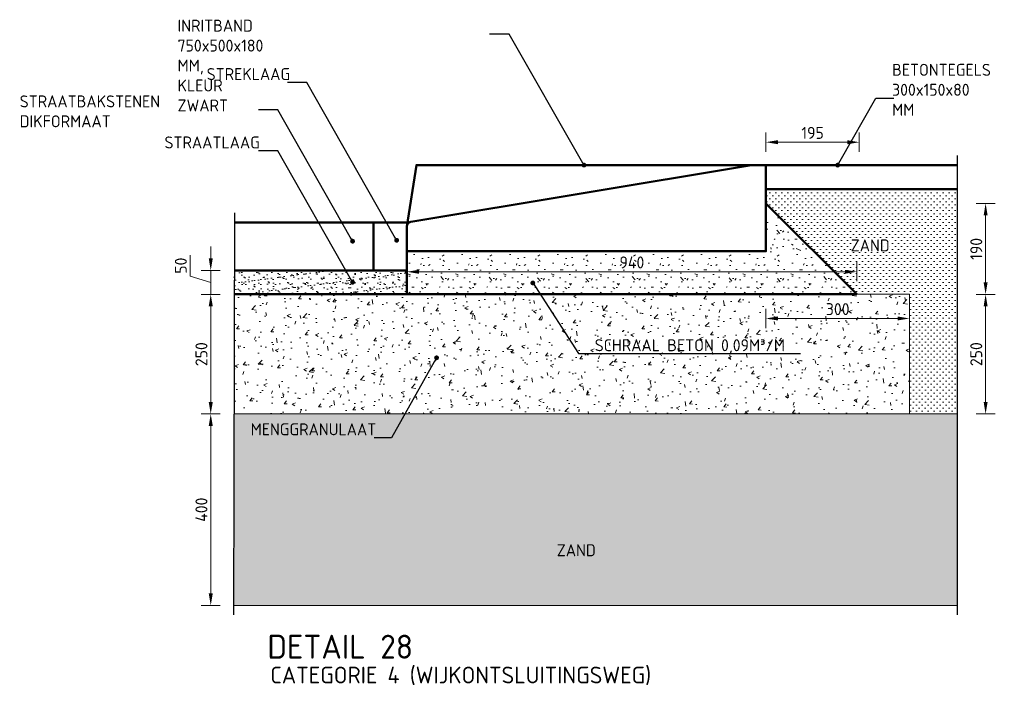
# Model space of a CAD drawing. Header units: metres. Extents: x 92403 to 95147, y 464428 to 465602.
# Tile 245 of 256: x 92599.43 to 92601.49, y 465107.02 to 465108.41. Entities that reach past the tile are written whole.
import ezdxf
from ezdxf import colors
from ezdxf.entities.mleader import LeaderData, LeaderLine
from ezdxf.math import Vec2, Vec3

# ---------------------------------------------------------------- set-up
doc = ezdxf.new("R2010")
doc.units = ezdxf.units.M
doc.linetypes.add('HIDDEN', pattern=[2.373, 1.58, -0.793])
doc.linetypes.add('XX-CENTER', pattern=[8, 5, -1, 1, -1])
doc.layers.get('0').update_dxf_attribs({"linetype": 'CONTINUOUS'})
doc.layers.get('Defpoints').update_dxf_attribs({"linetype": 'CONTINUOUS'})
for name, color, linetype, lineweight in [('N-WE-GW-GROND_ZAND-AD', 7, 'CONTINUOUS', 18), ('N-WE-GW-GROND_ZAND_CUNETZAND-AD-10', 7, 'CONTINUOUS', 18), ('N-WE-GW-GROND_ZAND_CUNETZAND-WERK-T25', 7, 'CONTINUOUS', 25), ('N-WE-VH-VERHARDING_ASFALT-T25', 7, 'CONTINUOUS', 25), ('N-WE-VH-VERHARDING_ASFALT_DEKLAAG-GD', 252, 'CONTINUOUS', 50), ('N-WE-VH-VERHARDING_BETON-AD-10', 252, 'CONTINUOUS', 18), ('N-WE-VH-VERHARDING_BETON_SCHRAAL-GD', 252, 'CONTINUOUS', 50), ('N-WE-VH-VERHARDING_FUNDERING-A-50', 252, 'CONTINUOUS', 18), ('N-WE-VH-VERHARDING_FUNDERING-AD', 252, 'CONTINUOUS', 18), ('N-WE-VH-VERHARDING_TEGEL-GD', 252, 'CONTINUOUS', 50), ('N-XX-GW-GROND_ZAND_FUNDERINGSZAND-AD-10', 7, 'CONTINUOUS', 18), ('N-XX-VH-KANTOPSLUITING_INRITBAND-GD', 210, 'CONTINUOUS', 50), ('X-XX-AL-TEKENBLAD_TITELBLOK-T35', 50, 'CONTINUOUS', 35), ('X-XX-AL-TEKENBLAD_TITELBLOK-T50', 130, 'CONTINUOUS', 50), ('X-XX-AL-VERWIJZING_DETAIL-M', 7, 'CONTINUOUS', 18), ('X-XX-AL-VERWIJZING_DOORSNEDE-GD', 7, 'XX-CENTER', 25)]:
    doc.layers.add(name, color=color, linetype=linetype, lineweight=lineweight)
doc.styles.add('NLCS-ISO-ANNOTATIVE-T25', font='NLCS-ISO.ttf', dxfattribs={"height": 2.5})
doc.styles.add('NLCS-ISO-M10-T25', font='NLCS-ISO.ttf', dxfattribs={"height": 0.025})
doc.styles.add('NLCS-ISO-M10-T35', font='NLCS-ISO.ttf', dxfattribs={"height": 0.035})
doc.styles.add('NLCS-ISO-M10-T50', font='NLCS-ISO.ttf', dxfattribs={"height": 0.05})
doc.dimstyles.new('NLCS-M10-T25-PIJL_L2_H1', dxfattribs={"dimscale": 0.01, "dimtxt": 2.5, "dimasz": 2.5, "dimexe": 2, "dimexo": 2, "dimgap": 0.7, "dimtad": 1, "dimzin": 0, "dimdsep": 46, "dimtxsty": 'NLCS-ISO-M10-T25', "dimcen": 2.5, "dimdle": 2, "dimclrd": 256, "dimclre": 256, "dimclrt": 7, "dimadec": 1, "dimazin": 0, "dimtfac": 1, "dimtdec": 3, "dimtofl": 0, "dimtmove": 1, "dimatfit": 0, "dimfxl": 2, "dimfxlon": 1, "dimtfillclr": 256, "dimtolj": 1, "dimtzin": 0, "dimlwd": -1, "dimlwe": -1, "dimarcsym": 0})

# ---------------------------------------------------------------- blocks, each defined once
blk = doc.blocks.new('_Dot')
at = {"color": 0, "linetype": 'ByBlock', "lineweight": -2}
blk.add_line((-0.5, 0), (-1, 0), dxfattribs=at)
at = {"color": 0, "linetype": 'ByBlock', "const_width": 0.5}
blk.add_lwpolyline([(-0.25, 0, 1), (0.25, 0, 1)], format="xyb", close=True, dxfattribs=at)
blk = doc.blocks.new('*D529')
at = {"layer": 'Defpoints', "color": 0, "transparency": 16777216}
for p in [(92599.8303, 465107.5895), (92599.8303, 465107.1895), (92599.8795, 465107.1895)]:
    blk.add_point(p, dxfattribs=at)
at = {"layer": 'X-XX-AL-VERWIJZING_DETAIL-M', "transparency": 16777216}
for p, q in [((92599.8303, 465107.5895), (92599.8503, 465107.5895)), ((92599.8303, 465107.5645), (92599.8303, 465107.2145)), ((92599.8503, 465107.1895), (92599.8103, 465107.1895))]:
    blk.add_line(p, q, dxfattribs=at)
for points in [[(92599.8261, 465107.5645), (92599.8345, 465107.5645), (92599.8303, 465107.5895)], [(92599.8261, 465107.2145), (92599.8345, 465107.2145), (92599.8303, 465107.1895)]]:
    blk.add_solid(points, dxfattribs=at)
at = {"layer": 'X-XX-AL-VERWIJZING_DETAIL-M', "color": 7, "transparency": 16777216, "insert": (92599.8108, 465107.3895), "char_height": 0.025, "attachment_point": 5, "rotation": 90, "style": 'NLCS-ISO-M10-T25'}
blk.add_mtext('\\A1;400', dxfattribs=at)
blk = doc.blocks.new('*D530')
at = {"layer": 'Defpoints', "color": 0, "transparency": 16777216}
for p in [(92599.8793, 465107.8395), (92599.8303, 465107.5895), (92599.8795, 465107.5895)]:
    blk.add_point(p, dxfattribs=at)
at = {"layer": 'X-XX-AL-VERWIJZING_DETAIL-M', "transparency": 16777216}
for p, q in [((92599.8503, 465107.8395), (92599.8103, 465107.8395)), ((92599.8303, 465107.8145), (92599.8303, 465107.6145)), ((92599.8503, 465107.5895), (92599.8103, 465107.5895))]:
    blk.add_line(p, q, dxfattribs=at)
for points in [[(92599.8261, 465107.8145), (92599.8345, 465107.8145), (92599.8303, 465107.8395)], [(92599.8261, 465107.6145), (92599.8345, 465107.6145), (92599.8303, 465107.5895)]]:
    blk.add_solid(points, dxfattribs=at)
at = {"layer": 'X-XX-AL-VERWIJZING_DETAIL-M', "color": 7, "transparency": 16777216, "insert": (92599.8108, 465107.7145), "char_height": 0.025, "attachment_point": 5, "rotation": 90, "style": 'NLCS-ISO-M10-T25'}
blk.add_mtext('\\A1;250', dxfattribs=at)
blk = doc.blocks.new('*D770')
at = {"layer": 'Defpoints', "color": 0, "transparency": 16777216}
for p in [(92601.1802, 465107.8867), (92600.2402, 465107.8395), (92601.1802, 465107.8395)]:
    blk.add_point(p, dxfattribs=at)
at = {"layer": 'X-XX-AL-VERWIJZING_DETAIL-M', "transparency": 16777216}
for p, q in [((92600.2402, 465107.8667), (92600.2402, 465107.9067)), ((92601.1802, 465107.8667), (92601.1802, 465107.9067)), ((92600.2652, 465107.8867), (92601.1552, 465107.8867))]:
    blk.add_line(p, q, dxfattribs=at)
for points in [[(92600.2652, 465107.8908), (92600.2652, 465107.8825), (92600.2402, 465107.8867)], [(92601.1552, 465107.8908), (92601.1552, 465107.8825), (92601.1802, 465107.8867)]]:
    blk.add_solid(points, dxfattribs=at)
at = {"layer": 'X-XX-AL-VERWIJZING_DETAIL-M', "color": 7, "transparency": 16777216, "insert": (92600.7102, 465107.9062), "char_height": 0.025, "attachment_point": 5, "style": 'NLCS-ISO-M10-T25'}
blk.add_mtext('\\A1;940', dxfattribs=at)
blk = doc.blocks.new('*D531')
at = {"layer": 'Defpoints', "color": 0, "transparency": 16777216}
for p in [(92600.9902, 465108.0295), (92601.4492, 465108.0295), (92601.1802, 465107.8395)]:
    blk.add_point(p, dxfattribs=at)
at = {"layer": 'X-XX-AL-VERWIJZING_DETAIL-M', "transparency": 16777216}
for p, q in [((92601.4292, 465108.0295), (92601.4692, 465108.0295)), ((92601.4492, 465107.8645), (92601.4492, 465108.0045)), ((92601.4292, 465107.8395), (92601.4692, 465107.8395))]:
    blk.add_line(p, q, dxfattribs=at)
for points in [[(92601.4451, 465108.0045), (92601.4534, 465108.0045), (92601.4492, 465108.0295)], [(92601.4451, 465107.8645), (92601.4534, 465107.8645), (92601.4492, 465107.8395)]]:
    blk.add_solid(points, dxfattribs=at)
at = {"layer": 'X-XX-AL-VERWIJZING_DETAIL-M', "color": 7, "transparency": 16777216, "insert": (92601.4297, 465107.9345), "char_height": 0.025, "attachment_point": 5, "rotation": 90, "style": 'NLCS-ISO-M10-T25'}
blk.add_mtext('\\A1;190', dxfattribs=at)
blk = doc.blocks.new('*D771')
at = {"layer": 'Defpoints', "color": 0, "transparency": 16777216}
for p in [(92601.1852, 465108.1574), (92600.9902, 465108.1095), (92601.1852, 465107.8395)]:
    blk.add_point(p, dxfattribs=at)
at = {"layer": 'X-XX-AL-VERWIJZING_DETAIL-M', "transparency": 16777216}
for p, q in [((92600.9902, 465108.1374), (92600.9902, 465108.1774)), ((92601.1852, 465108.1374), (92601.1852, 465108.1774)), ((92601.0152, 465108.1574), (92601.1602, 465108.1574))]:
    blk.add_line(p, q, dxfattribs=at)
for points in [[(92601.0152, 465108.1616), (92601.0152, 465108.1532), (92600.9902, 465108.1574)], [(92601.1602, 465108.1616), (92601.1602, 465108.1532), (92601.1852, 465108.1574)]]:
    blk.add_solid(points, dxfattribs=at)
at = {"layer": 'X-XX-AL-VERWIJZING_DETAIL-M', "color": 7, "transparency": 16777216, "insert": (92601.0877, 465108.1769), "char_height": 0.025, "attachment_point": 5, "style": 'NLCS-ISO-M10-T25'}
blk.add_mtext('\\A1;195', dxfattribs=at)
blk = doc.blocks.new('*D519')
at = {"layer": 'Defpoints', "color": 0, "transparency": 16777216}
for p in [(92601.0902, 465107.8395), (92601.4492, 465107.8395), (92601.2902, 465107.5895)]:
    blk.add_point(p, dxfattribs=at)
at = {"layer": 'X-XX-AL-VERWIJZING_DETAIL-M', "transparency": 16777216}
for p, q in [((92601.4292, 465107.8395), (92601.4692, 465107.8395)), ((92601.4492, 465107.6145), (92601.4492, 465107.8145)), ((92601.4292, 465107.5895), (92601.4692, 465107.5895))]:
    blk.add_line(p, q, dxfattribs=at)
for points in [[(92601.4451, 465107.8145), (92601.4534, 465107.8145), (92601.4492, 465107.8395)], [(92601.4451, 465107.6145), (92601.4534, 465107.6145), (92601.4492, 465107.5895)]]:
    blk.add_solid(points, dxfattribs=at)
at = {"layer": 'X-XX-AL-VERWIJZING_DETAIL-M', "color": 7, "transparency": 16777216, "insert": (92601.4297, 465107.7145), "char_height": 0.025, "attachment_point": 5, "rotation": 90, "style": 'NLCS-ISO-M10-T25'}
blk.add_mtext('\\A1;250', dxfattribs=at)
blk = doc.blocks.new('*D749')
at = {"layer": 'Defpoints', "color": 0, "transparency": 16777216}
for p in [(92600.9902, 465107.9295), (92601.2902, 465107.7891), (92601.2902, 465107.6295)]:
    blk.add_point(p, dxfattribs=at)
at = {"layer": 'X-XX-AL-VERWIJZING_DETAIL-M', "transparency": 16777216}
for p, q in [((92600.9902, 465107.8091), (92600.9902, 465107.7691)), ((92601.2902, 465107.7691), (92601.2902, 465107.8091)), ((92601.0152, 465107.7891), (92601.2652, 465107.7891))]:
    blk.add_line(p, q, dxfattribs=at)
for points in [[(92601.0152, 465107.7933), (92601.0152, 465107.7849), (92600.9902, 465107.7891)], [(92601.2652, 465107.7933), (92601.2652, 465107.7849), (92601.2902, 465107.7891)]]:
    blk.add_solid(points, dxfattribs=at)
at = {"layer": 'X-XX-AL-VERWIJZING_DETAIL-M', "color": 7, "transparency": 16777216, "insert": (92601.1402, 465107.8086), "char_height": 0.025, "attachment_point": 5, "style": 'NLCS-ISO-M10-T25'}
blk.add_mtext('\\A1;300', dxfattribs=at)
blk = doc.blocks.new('*D790')
at = {"layer": 'Defpoints', "color": 0, "transparency": 16777216}
for p in [(92599.8795, 465107.8895), (92599.8303, 465107.8395), (92599.8793, 465107.8395)]:
    blk.add_point(p, dxfattribs=at)
at = {"layer": 'X-XX-AL-VERWIJZING_DETAIL-M', "transparency": 16777216}
for p, q in [((92599.7873, 465107.8774), (92599.7873, 465107.9214)), ((92599.8303, 465107.9145), (92599.8303, 465107.9395)), ((92599.8503, 465107.8895), (92599.8103, 465107.8895)), ((92599.8303, 465107.8895), (92599.8303, 465107.8395)), ((92599.8303, 465107.8645), (92599.7873, 465107.8774)), ((92599.8503, 465107.8395), (92599.8103, 465107.8395)), ((92599.8303, 465107.8145), (92599.8303, 465107.7895))]:
    blk.add_line(p, q, dxfattribs=at)
for points in [[(92599.8262, 465107.9145), (92599.8345, 465107.9145), (92599.8303, 465107.8895)], [(92599.8262, 465107.8145), (92599.8345, 465107.8145), (92599.8303, 465107.8395)]]:
    blk.add_solid(points, dxfattribs=at)
at = {"layer": 'X-XX-AL-VERWIJZING_DETAIL-M', "color": 7, "transparency": 16777216, "insert": (92599.7678, 465107.8994), "char_height": 0.025, "attachment_point": 5, "rotation": 90, "style": 'NLCS-ISO-M10-T25'}
blk.add_mtext('\\A1;50', dxfattribs=at)

msp = doc.modelspace()

# ---------------------------------------------------------------- hatches: boundary and pattern name
at = {"layer": 'N-WE-GW-GROND_ZAND_CUNETZAND-AD-10'}
h = msp.add_hatch(dxfattribs=at)
h.set_pattern_fill('AGW-GROND_ZAND_CUNETZAND', color=256, scale=0.01, pattern_type=2)
h.set_pattern_definition([(0, (2985.3794685, 6084.570571), (0.00625, 0.00625), [0, -0.0125])])
h.paths.add_polyline_path([(92601.180167, 465107.839534), (92601.290167, 465107.839534), (92601.290167, 465107.589534), (92601.390167, 465107.589534), (92601.390167, 465108.059534), (92600.990167, 465108.059534), (92600.990167, 465108.029534), (92601.140167, 465107.879534)])
h = msp.add_hatch(dxfattribs=at)
h.set_pattern_fill('AGW-GROND_ZAND_CUNETZAND', color=256, scale=0.01, pattern_type=2)
h.set_pattern_definition([(0, (2985.3794685, 6084.520571), (0.00625, 0.00625), [0, -0.0125])])
h.paths.add_polyline_path([(92599.879453, 465107.189534), (92601.390167, 465107.189534), (92601.390167, 465107.589534), (92600.040232, 465107.589534), (92599.879453, 465107.589534)])
at = {"layer": 'N-WE-VH-VERHARDING_BETON-AD-10'}
h = msp.add_hatch(dxfattribs=at)
h.set_pattern_fill('AVH-BETON_SCHRAAL', color=256, scale=0.01, pattern_type=2)
h.set_pattern_definition([(0, (2985.47447, 6084.63457), (0, 0.1), [0, -0.1]), (0, (2985.47547, 6084.59957), (0, 0.1), [0, -0.1]), (0, (2985.47847, 6084.65357), (0, 0.1), [0, -0.1]), (338.1986, (2985.426468, 6084.622571), (0.3000000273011, -0.0999999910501), [0.0107703, -0.5277462]), (216.8699, (2985.436468, 6084.618571), (0.29999999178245, 0.2000000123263), [0.005, -0.495]), (130.6013, (2985.432468, 6084.615571), (0.5000000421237, -0.59999990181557), [0.0092195, -0.9127349]), (206.5651, (2985.39947, 6084.60357), (-0.099999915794, -0.1000001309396), [0.0022361, -0.2213707]), (326.3099, (2985.397468, 6084.60257), (0.1999999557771, -0.1000001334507), [0.0036056, -0.3569496]), (108.4349, (2985.40047, 6084.60057), (-0.0999998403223, 0.2000000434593), [0.0031623, -0.3130655]), (225, (2985.46347, 6084.59357), (-2e-17, -0.100000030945), [0.0042426, -0.1371787]), (0, (2985.46047, 6084.59057), (0.1, 0.1), [0.006, -0.094]), (135, (2985.46647, 6084.59057), (-0.100000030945, 9e-18), [0.0042426, -0.1371787]), (251.5651, (2985.45147, 6084.65757), (0.0999998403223, 0.2000000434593), [0.0031623, -0.3130655]), (0, (2985.45047, 6084.65457), (0.1, 0.1), [0.005, -0.095]), (143.1301, (2985.455468, 6084.654571), (-0.29999999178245, 0.2000000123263), [0.005, -0.495]), (213.6901, (2985.398468, 6084.65857), (0.1999999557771, 0.1000001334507), [0.0036056, -0.3569496]), (341.5651, (2985.39547, 6084.65657), (-0.2000000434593, 0.0999998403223), [0.0063246, -0.3099032]), (126.8699, (2985.401468, 6084.654571), (0.2000000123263, -0.29999999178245), [0.005, -0.495]), (0, (2985.42747, 6084.65457), (0, 0.1), [0, -0.1]), (0, (2985.40047, 6084.62857), (0, 0.1), [0, -0.1]), (0, (2985.42847, 6084.59157), (0, 0.1), [0, -0.1]), (0, (2985.45547, 6084.62257), (0, 0.1), [0, -0.1]), (0, (2985.42647, 6084.63957), (0, 0.1), [0, -0.1]), (0, (2985.40447, 6084.64257), (0, 0.1), [0, -0.1]), (0, (2985.41347, 6084.63657), (0, 0.1), [0, -0.1]), (0, (2985.40947, 6084.61257), (0, 0.1), [0, -0.1]), (0, (2985.38547, 6084.61657), (0, 0.1), [0, -0.1]), (0, (2985.38647, 6084.63957), (0, 0.1), [0, -0.1]), (0, (2985.38347, 6084.66157), (0, 0.1), [0, -0.1]), (0, (2985.41447, 6084.66557), (0, 0.1), [0, -0.1]), (0, (2985.43647, 6084.66957), (0, 0.1), [0, -0.1]), (0, (2985.47147, 6084.66557), (0, 0.1), [0, -0.1]), (0, (2985.44747, 6084.63457), (0, 0.1), [0, -0.1]), (0, (2985.43747, 6084.65257), (0, 0.1), [0, -0.1]), (0, (2985.44547, 6084.60457), (0, 0.1), [0, -0.1]), (0, (2985.41547, 6084.59957), (0, 0.1), [0, -0.1]), (0, (2985.44547, 6084.57757), (0, 0.1), [0, -0.1]), (0, (2985.41247, 6084.58357), (0, 0.1), [0, -0.1]), (0, (2985.38047, 6084.58057), (0, 0.1), [0, -0.1]), (0, (2985.39247, 6084.57557), (0, 0.1), [0, -0.1]), (0, (2985.39347, 6084.58957), (0, 0.1), [0, -0.1]), (0, (2985.46047, 6084.57357), (0, 0.1), [0, -0.1]), (0, (2985.47247, 6084.61457), (0, 0.1), [0, -0.1]), (0, (2985.46747, 6084.64457), (0, 0.1), [0, -0.1]), (0, (2985.42147, 6084.57257), (0, 0.1), [0, -0.1])])
h.paths.add_polyline_path([(92600.240167, 465107.929534), (92600.240167, 465107.889493), (92600.2402, 465107.889534), (92600.240167, 465107.839534), (92601.180167, 465107.839534), (92601.140167, 465107.879534), (92600.990167, 465108.029534), (92600.990167, 465107.929534)])
at = {"layer": 'N-WE-VH-VERHARDING_FUNDERING-AD'}
h = msp.add_hatch(dxfattribs=at)
h.set_pattern_fill('AVH-FUNDERING_GRANULAAT_MENG_01', color=256, pattern_type=2)
h.set_pattern_definition([(50, (2941.012447, 6346.50999), (0.07172601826, -0.006275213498), [0.0075, -0.0825]), (355, (2941.01245, 6346.50999), (-0.013875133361, 0.07521921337), [0.006, -0.066]), (100.4514, (2941.018424, 6346.50947), (0.057850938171, 0.068943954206), [0.006374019, -0.0701142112]), (46.1842, (2941.01245, 6346.52999), (0.106724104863, -0.016551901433), [0.01125, -0.12375]), (96.6356, (2941.02134, 6346.52861), (0.093466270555, 0.09741178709), [0.0095610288, -0.1051713]), (351.1842, (2941.01245, 6346.52999), (0.093466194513, 0.097411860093), [0.009, -0.099]), (21, (2941.022447, 6346.52499), (0.059690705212, -0.0402618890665), [0.0075, -0.0825]), (326, (2941.02245, 6346.52499), (0.024331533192, 0.072515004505), [0.006, -0.066]), (71.4514, (2941.02742, 6346.52164), (0.084022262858, 0.032253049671), [0.006374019, -0.0701142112]), (37.5, (2941.012447, 6346.509993), (0.0012159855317, 0.0332893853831), [0, -0.0652, 0, -0.067, 0, -0.06625]), (7.5, (2941.012447, 6346.509993), (0.0263069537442, 0.0394411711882), [0, -0.0382, 0, -0.0637, 0, -0.02525]), (327.5, (2940.990147, 6346.509993), (0.0533822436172, -0.0022554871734), [0, -0.025, 0, -0.078, 0, -0.1035]), (317.5, (2940.980147, 6346.509993), (0.0583186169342, 0.010010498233), [0, -0.0325, 0, -0.0518, 0, -0.0735])])
h.paths.add_polyline_path([(92601.290167, 465107.589534), (92601.290167, 465107.839534), (92600.240208, 465107.839534), (92599.879504, 465107.839534), (92599.879495, 465107.589534)])
at = {"layer": 'N-XX-GW-GROND_ZAND_FUNDERINGSZAND-AD-10'}
h = msp.add_hatch(dxfattribs=at)
h.set_pattern_fill('AGW-GROND_ZAND_FUNDERINGSZAND', color=256, scale=0.01, pattern_type=2)
h.set_pattern_definition([(37.5, (2985.379468, 6084.570571), (-0.0006299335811, 0.01926823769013), [0, -0.0152, 0, -0.017, 0, -0.01625]), (7.5, (2985.379468, 6084.57057), (0.0176977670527, 0.0282214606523), [0, -0.0082, 0, -0.0137, 0, -0.00525]), (327.5, (2985.367168, 6084.570571), (0.0311414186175, 5.659053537e-05), [0, -0.005, 0, -0.018, 0, -0.0235]), (317.5, (2985.367168, 6084.57057), (0.0300612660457, 0.0087767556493), [0, -0.0025, 0, -0.0118, 0, -0.0135])])
h.paths.add_polyline_path([(92600.240167, 465107.839534), (92600.240167, 465107.889534), (92599.879414, 465107.889534), (92599.879283, 465107.839534)])

# ---------------------------------------------------------------- linework, layer by layer
at = {"layer": 'N-WE-GW-GROND_ZAND-AD', "flags": 128}
for points in [[(92599.878692, 465107.589534), (92600.040232, 465107.589534), (92601.390167, 465107.589534)], [(92599.879453, 465107.189534), (92601.390167, 465107.189534)]]:
    msp.add_lwpolyline(points, dxfattribs=at)
at = {"layer": 'N-WE-VH-VERHARDING_ASFALT_DEKLAAG-GD', "flags": 128}
for points in [[(92600.241485, 465107.989534), (92599.879545, 465107.989534)], [(92600.170167, 465107.989534), (92600.170167, 465107.889534)], [(92600.240167, 465107.929534), (92600.240167, 465107.889534), (92599.879545, 465107.889534)], [(92599.879545, 465107.839534), (92600.240167, 465107.839534)]]:
    msp.add_lwpolyline(points, dxfattribs=at)
at = {"layer": 'N-WE-VH-VERHARDING_BETON_SCHRAAL-GD'}
for points in [[(92601.180167, 465107.839534), (92600.990167, 465108.029534)], [(92600.240167, 465107.889534), (92600.240167, 465107.839534), (92601.140167, 465107.839534), (92601.180167, 465107.839534)]]:
    msp.add_lwpolyline(points, dxfattribs=at)
at = {"layer": 'N-WE-VH-VERHARDING_FUNDERING-A-50'}
msp.add_lwpolyline([(92600.240167, 465107.929534), (92600.240167, 465107.889493), (92600.2402, 465107.889534), (92600.240167, 465107.839534), (92601.180167, 465107.839534), (92601.140167, 465107.879534), (92600.990167, 465108.029534), (92600.990167, 465107.929534)], close=True, dxfattribs=at)
at = {"layer": 'N-WE-VH-VERHARDING_FUNDERING-AD', "flags": 128}
for points in [[(92600.240167, 465107.839534), (92601.290167, 465107.839534)], [(92601.290167, 465107.839534), (92601.290167, 465107.589534)]]:
    msp.add_lwpolyline(points, dxfattribs=at)
at = {"layer": 'N-WE-VH-VERHARDING_TEGEL-GD', "flags": 128}
for points in [[(92600.990167, 465108.109534), (92601.390167, 465108.109534)], [(92600.990167, 465108.059534), (92601.390167, 465108.059534)]]:
    msp.add_lwpolyline(points, dxfattribs=at)
at = {"layer": 'N-XX-VH-KANTOPSLUITING_INRITBAND-GD', "flags": 128}
msp.add_lwpolyline([(92600.990167, 465108.109534), (92600.960167, 465108.109534), (92600.260167, 465108.109534), (92600.240167, 465107.981063), (92600.240167, 465107.929534), (92600.990167, 465107.929534)], close=True, dxfattribs=at)
at = {"layer": 'N-XX-VH-KANTOPSLUITING_INRITBAND-GD', "linetype": 'HIDDEN', "ltscale": 5}
msp.add_lwpolyline([(92600.960167, 465108.109534), (92600.248523, 465107.990927, 0.36662937), (92600.240167, 465107.981063)], format="xyb", dxfattribs=at)
at = {"layer": 'X-XX-AL-VERWIJZING_DOORSNEDE-GD', "flags": 128}
for points in [[(92601.390167, 465107.169534), (92601.390167, 465108.129534)], [(92599.879729, 465108.009534), (92599.877655, 465107.169534)]]:
    msp.add_lwpolyline(points, dxfattribs=at)

# ---------------------------------------------------------------- texts
at = {"layer": 'N-WE-GW-GROND_ZAND_CUNETZAND-WERK-T25', "char_height": 0.025, "width": 407.03643035, "attachment_point": 7, "style": 'NLCS-ISO-ANNOTATIVE-T25'}
for insert in [(92601.167411, 465107.929178), (92600.553287, 465107.292186)]:
    msp.add_mtext('ZAND', dxfattribs=dict(at, insert=insert))
at = {"layer": 'X-XX-AL-TEKENBLAD_TITELBLOK-T35', "insert": (92599.954792, 465107.02305), "char_height": 0.035, "width": 1.298086, "attachment_point": 7, "style": 'NLCS-ISO-M10-T35'}
msp.add_mtext('CATEGORIE 4 (WIJKONTSLUITINGSWEG)', dxfattribs=at)
at = {"layer": 'X-XX-AL-TEKENBLAD_TITELBLOK-T50', "style": 'NLCS-ISO-M10-T50'}
msp.add_text('DETAIL 28', height=0.05, dxfattribs=at).set_placement((92599.948508, 465107.07822))

# ---------------------------------------------------------------- dimensions: what is measured, and where the dimension line sits
at = {"layer": 'X-XX-AL-VERWIJZING_DETAIL-M'}
for base, p1, p2, picture, middle in [((92601.185167, 465108.157392), (92600.990167, 465108.109534), (92601.185167, 465107.839534), '*D771', (92601.087667, 465108.176892)), ((92601.180167, 465107.886669), (92600.240167, 465107.839534), (92601.180167, 465107.839534), '*D770', (92600.710167, 465107.906169)), ((92601.290167, 465107.789115), (92600.990167, 465107.929534), (92601.290167, 465107.629534), '*D749', (92601.140167, 465107.808615))]:
    dim = msp.add_linear_dim(base=base, p1=p1, p2=p2, dimstyle='NLCS-M10-T25-PIJL_L2_H1', override={"dimdec": 0, "dimlfac": 1000}, dxfattribs=at)
    dim.commit()
    dim.dimension.update_dxf_attribs({"geometry": picture, "text_midpoint": middle})
for base, p1, p2, picture, middle in [((92601.449236, 465108.029534), (92601.180167, 465107.839534), (92600.990167, 465108.029534), '*D531', (92601.429736, 465107.934534)), ((92599.830325, 465107.839534), (92599.879545, 465107.889534), (92599.879309, 465107.839534), '*D790', (92599.767825, 465107.884434)), ((92599.830298, 465107.589534), (92599.879283, 465107.839534), (92599.879453, 465107.589534), '*D530', (92599.810798, 465107.714534)), ((92601.449236, 465107.839534), (92601.290167, 465107.589534), (92601.090167, 465107.839534), '*D519', (92601.429736, 465107.714534)), ((92599.830298, 465107.189534), (92599.830298, 465107.589534), (92599.879453, 465107.189534), '*D529', (92599.810798, 465107.389534))]:
    dim = msp.add_linear_dim(base=base, p1=p1, p2=p2, angle=90, dimstyle='NLCS-M10-T25-PIJL_L2_H1', override={"dimdec": 0, "dimlfac": 1000}, dxfattribs=at)
    dim.commit()
    dim.dimension.update_dxf_attribs({"geometry": picture, "text_midpoint": middle})

# ---------------------------------------------------------------- leaders
at = {"layer": 'N-WE-VH-VERHARDING_ASFALT-T25', "linetype": 'ByBlock'}
ml = msp.add_multileader_mtext('Standard', dxfattribs=at)
ml.set_content('\\A1;INRITBAND 750x500x180 MM, KLEUR ZWART', color=7, style='NLCS-ISO-M10-T25')
ml.set_leader_properties(color=256, lineweight=-1)
ml.set_arrow_properties(name='DOT')
ml.build(insert=Vec2(0, 0))
ml.multileader.update_dxf_attribs({"text_left_attachment_type": 5, "text_right_attachment_type": 5, "dogleg_length": 0.025, "arrow_head_size": 0.01, "scale": 0.01})
ctx = ml.context
ctx.base_point, ctx.scale, ctx.char_height, ctx.arrow_head_size, ctx.landing_gap_size, ctx.plane_origin = Vec3(92599.752003, 465108.383413), 0.01, 0.025, 0.01, 0.009, Vec3(92600.610167, 465108.109534)
ctx.left_attachment, ctx.right_attachment = 5, 5
notes = []
notes.append((ctx, [(0, (1, 1, 0), (92600.453753, 465108.383413), (-1, 0), 0.025, [(0, [(92600.610167, 465108.109534)], 0, [])])]))
ctx.mtext.insert, ctx.mtext.width, ctx.mtext.defined_height, ctx.mtext.flow_direction = Vec3(92599.761003, 465108.413413), 0.68273724, 0.065894, 5
ml = msp.add_multileader_mtext('Standard', dxfattribs=at)
ml.set_content('\\A1;STREKLAAG', color=7, style='NLCS-ISO-M10-T25')
ml.set_leader_properties(color=256, lineweight=-1)
ml.set_arrow_properties(name='DOT')
ml.build(insert=Vec2(0, 0))
ml.multileader.update_dxf_attribs({"text_left_attachment_type": 5, "text_right_attachment_type": 5, "dogleg_length": 0.025, "arrow_head_size": 0.01, "scale": 0.01})
ctx = ml.context
ctx.base_point, ctx.scale, ctx.char_height, ctx.arrow_head_size, ctx.landing_gap_size, ctx.plane_origin = Vec3(92599.812807, 465108.282309), 0.01, 0.025, 0.01, 0.009, Vec3(92600.218678, 465107.952479)
ctx.left_attachment, ctx.right_attachment = 5, 5
notes.append((ctx, [(0, (1, 1, 0), (92600.030807, 465108.282309), (-1, 0), 0.025, [(0, [(92600.218678, 465107.952479)], 0, [])])]))
ctx.mtext.insert, ctx.mtext.width, ctx.mtext.flow_direction = Vec3(92599.821807, 465108.312309), 0.58795303, 5
at = {"layer": 'N-WE-VH-VERHARDING_ASFALT-T25'}
ml = msp.add_multileader_mtext('Standard', dxfattribs=at)
ml.set_content('BETONTEGELS 300x150x80 MM', color=7, style='NLCS-ISO-M10-T25')
ml.set_leader_properties(color=256, lineweight=-1)
ml.set_arrow_properties(name='DOT')
ml.build(insert=Vec2(0, 0))
ml.multileader.update_dxf_attribs({"text_left_attachment_type": 5, "text_right_attachment_type": 5, "dogleg_length": 2.5, "arrow_head_size": 0.01, "scale": 0.01})
ctx = ml.context
ctx.base_point, ctx.scale, ctx.char_height, ctx.arrow_head_size, ctx.landing_gap_size, ctx.plane_origin = Vec3(92601.244881, 465108.249503), 0.01, 0.025, 0.01, 0.009, Vec3(92601.140167, 465108.0853)
ctx.left_attachment, ctx.right_attachment = 5, 5
notes.append((ctx, [(1, (1, 1, 0), (92601.219881, 465108.249503), (1, 0), 0.025, [(0, [(92601.140167, 465108.109534)], 0, [])])]))
ctx.mtext.insert, ctx.mtext.width, ctx.mtext.flow_direction = Vec3(92601.253881, 465108.321169), 0.35831864, 5
at = {"layer": 'N-WE-VH-VERHARDING_ASFALT-T25', "linetype": 'ByBlock'}
ml = msp.add_multileader_mtext('Standard', dxfattribs=at)
ml.set_content('\\A1;STRAATBAKSTENEN DIKFORMAAT', color=7, style='NLCS-ISO-M10-T25')
ml.set_leader_properties(color=256, lineweight=-1)
ml.set_arrow_properties(name='DOT')
ml.build(insert=Vec2(0, 0))
ml.multileader.update_dxf_attribs({"text_left_attachment_type": 5, "text_right_attachment_type": 5, "dogleg_length": 0.025, "arrow_head_size": 0.01, "scale": 0.01})
ctx = ml.context
ctx.base_point, ctx.scale, ctx.char_height, ctx.arrow_head_size, ctx.landing_gap_size, ctx.plane_origin = Vec3(92599.422149, 465108.225213), 0.01, 0.025, 0.01, 0.009, Vec3(92600.126563, 465107.950561)
ctx.left_attachment, ctx.right_attachment = 5, 5
notes.append((ctx, [(0, (1, 1, 0), (92599.970149, 465108.225213), (-1, 0), 0.025, [(0, [(92600.126563, 465107.950561)], 0, [])])]))
ctx.mtext.insert, ctx.mtext.width, ctx.mtext.flow_direction = Vec3(92599.431149, 465108.255213), 0.58795303, 5
ml = msp.add_multileader_mtext('Standard', dxfattribs=at)
ml.set_content('\\A1;STRAATLAAG', color=7, style='NLCS-ISO-M10-T25')
ml.set_leader_properties(color=256, lineweight=-1)
ml.set_arrow_properties(name='DOT')
ml.build(insert=Vec2(0, 0))
ml.multileader.update_dxf_attribs({"text_left_attachment_type": 5, "text_right_attachment_type": 5, "dogleg_length": 0.025, "arrow_head_size": 0.01, "scale": 0.01})
ctx = ml.context
ctx.base_point, ctx.scale, ctx.char_height, ctx.arrow_head_size, ctx.landing_gap_size, ctx.plane_origin = Vec3(92599.724649, 465108.139433), 0.01, 0.025, 0.01, 0.009, Vec3(92600.126563, 465107.864781)
ctx.left_attachment, ctx.right_attachment = 5, 5
notes.append((ctx, [(0, (1, 1, 0), (92599.970149, 465108.139433), (-1, 0), 0.025, [(0, [(92600.126563, 465107.864781)], 0, [])])]))
ctx.mtext.insert, ctx.mtext.width, ctx.mtext.flow_direction = Vec3(92599.733649, 465108.169433), 0.58795303, 5
ml = msp.add_multileader_mtext('Standard', dxfattribs=at)
ml.set_content('\\A1;SCHRAAL BETON 0,09M³/M', color=7, style='NLCS-ISO-M10-T25')
ml.set_leader_properties(color=256, lineweight=-1)
ml.set_arrow_properties(name='DOT')
ml.build(insert=Vec2(0, 0))
ml.multileader.update_dxf_attribs({"text_left_attachment_type": 5, "text_right_attachment_type": 5, "dogleg_length": 2.5, "arrow_head_size": 0.01, "scale": 0.01})
ctx = ml.context
ctx.base_point, ctx.scale, ctx.char_height, ctx.arrow_head_size, ctx.landing_gap_size, ctx.plane_origin = Vec3(92600.623499, 465107.71567), 0.01, 0.025, 0.01, 0.009, Vec3(92600.515692, 465107.84329)
ctx.left_attachment, ctx.right_attachment = 5, 5
notes.append((ctx, [(0, (1, 1, 0), (92600.598499, 465107.71567), (1, 0), 0.025, [(0, [(92600.503141, 465107.863318)], 0, [])])]))
ctx.mtext.insert, ctx.mtext.flow_direction = Vec3(92600.632499, 465107.74567), 5
ml = msp.add_multileader_mtext('Standard', dxfattribs=at)
ml.set_content('\\A1;MENGGRANULAAT', color=7, style='NLCS-ISO-M10-T25')
ml.set_leader_properties(color=256, lineweight=-1)
ml.set_arrow_properties(name='DOT')
ml.build(insert=Vec2(0, 0))
ml.multileader.update_dxf_attribs({"text_left_attachment_type": 5, "text_right_attachment_type": 5, "dogleg_length": 2.5, "arrow_head_size": 0.01, "scale": 0.01})
ctx = ml.context
ctx.base_point, ctx.scale, ctx.char_height, ctx.arrow_head_size, ctx.landing_gap_size, ctx.plane_origin = Vec3(92599.904653, 465107.539908), 0.01, 0.025, 0.01, 0.009, Vec3(92600.363998, 465107.623549)
ctx.left_attachment, ctx.right_attachment = 5, 5
notes.append((ctx, [(1, (1, 1, 0), (92600.207653, 465107.539908), (-1, 0), 0.025, [(0, [(92600.302047, 465107.70686)], 0, [])])]))
ctx.mtext.insert, ctx.mtext.width, ctx.mtext.flow_direction = Vec3(92599.913653, 465107.569908), 0.1621496, 5
for ctx, leaders in notes:
    for number, flags, end, landing, length, lines in leaders:
        leader = LeaderData()
        leader.index, (leader.has_last_leader_line, leader.has_dogleg_vector, leader.attachment_direction) = number, flags
        leader.last_leader_point, leader.dogleg_vector, leader.dogleg_length = Vec3(end), Vec3(landing), length
        for number, points, colour, breaks in lines:
            line = LeaderLine()
            line.index, line.vertices, line.color, line.breaks = number, Vec3.list(points), colors.encode_raw_color(colour), breaks
            leader.lines.append(line)
        ctx.leaders.append(leader)

doc.saveas('drawing.dxf')
